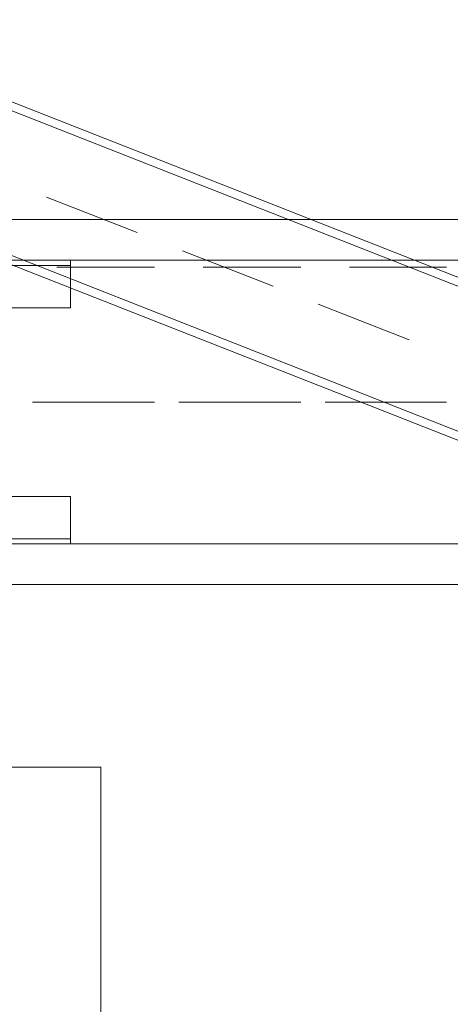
# Model space of a CAD drawing. Header units: millimetres. Extents: x 178516 to 426772, y -178579 to -115871.
# Tile 90 of 256: x 264193 to 264511, y -125798 to -125070. Entities that reach past the tile are written whole.
import ezdxf

# ---------------------------------------------------------------- set-up
doc = ezdxf.new("R2010")
doc.units = ezdxf.units.MM
doc.header["$MEASUREMENT"] = 0
doc.layers.get('0').update_dxf_attribs({"color": 252, "lineweight": 5})
doc.layers.add('Nowe_820-G Rysunki Obrazki_Nr_pióra__161', color=252, linetype='Continuous', lineweight=5)

# ---------------------------------------------------------------- blocks, each defined once
blk = doc.blocks.new('podkład 20251118')
at = {"layer": 'Nowe_820-G Rysunki Obrazki_Nr_pióra__161', "color": 252, "linetype": 'Continuous', "lineweight": 5}
for p, q in [((265204.37, -125531.58), (264032.1, -125070.48)), ((264030.18, -125076.23), (265201.81, -125537.34)), ((263993.73, -125168.97), (265165.35, -125630.07)), ((263991.17, -125174.72), (265163.44, -125635.83)), ((264212.45, -125201.58), (264279.6, -125227.8)), ((264039.77, -125218.21), (265050.24, -125218.21)), ((264312.85, -125241.23), (264380.01, -125267.46)), ((264019.31, -125248.27), (265141.05, -125248.27)), ((264019.31, -125252.11), (264230.35, -125252.11)), ((264220.12, -125253.39), (264292.39, -125253.39)), ((264230.35, -125283.44), (264230.35, -125248.27)), ((264328.2, -125253.39), (264400.47, -125253.39)), ((264436.29, -125253.39), (264507.91, -125253.39)), ((264098.61, -125283.44), (264230.35, -125283.44)), ((264413.26, -125280.89), (264480.41, -125307.11)), ((264202.22, -125353.15), (264273.84, -125353.15)), ((264220.12, -125353.15), (264292.39, -125353.15)), ((264310.3, -125353.15), (264381.92, -125353.15)), ((264328.2, -125353.15), (264400.47, -125353.15)), ((264418.38, -125353.15), (264490.01, -125353.15)), ((264436.29, -125353.15), (264507.91, -125353.15)), ((264230.35, -125422.86), (264098.61, -125422.86)), ((264230.35, -125458.04), (264230.35, -125422.86)), ((264019.31, -125454.2), (264230.35, -125454.2)), ((264019.31, -125458.04), (265141.05, -125458.04)), ((264039.77, -125488.1), (265120.59, -125488.1)), ((264252.74, -125623.04), (264167.68, -125623.04)), ((264252.74, -125846.23), (264252.74, -125623.04))]:
    blk.add_line(p, q, dxfattribs=at)

msp = doc.modelspace()

# ---------------------------------------------------------------- block references
msp.add_blockref('podkład 20251118', (0, 0))

doc.saveas('drawing.dxf')
